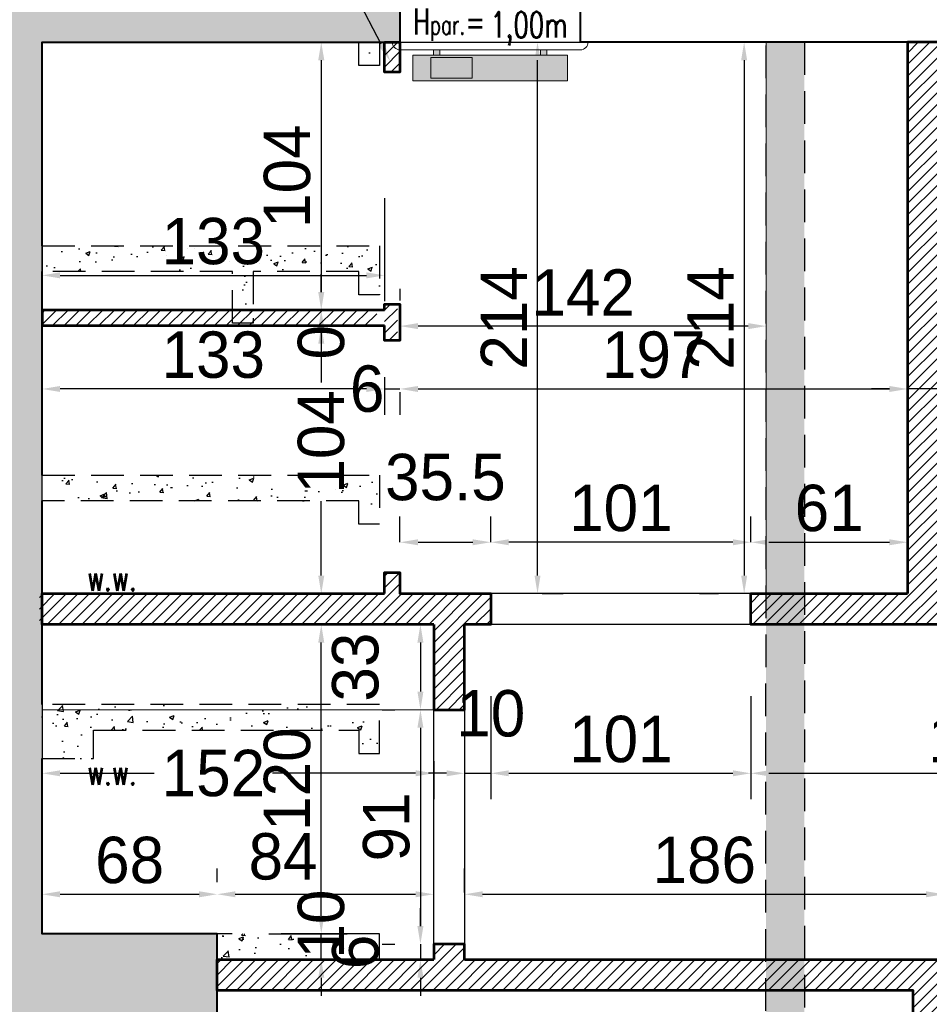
# Model space of a CAD drawing. Header units: millimetres. Extents: x 49320 to 60117, y -4209 to 20568.
# Tile 9 of 252: x 51583 to 51936, y -2028 to -1646. Entities that reach past the tile are written whole.
import ezdxf
from ezdxf import colors
from ezdxf.entities.mleader import LeaderData, LeaderLine
from ezdxf.enums import TextEntityAlignment as Align
from ezdxf.math import Vec2, Vec3

# ---------------------------------------------------------------- set-up
doc = ezdxf.new("R2010")
doc.units = ezdxf.units.MM
doc.linetypes.add('CONTINOUS', pattern=[0])
doc.linetypes.add('DASHED', pattern=[19.05, 12.7, -6.35])
for name, color, linetype, lineweight, true_color in [('_AA opisy proj', 7, 'Continuous', 25, 0x0000fa), ('_AA rozbiórki', 7, 'DASHED', 25, 0xc73200), ('_AA szraf PROJ', 7, 'Continuous', 13, 0x003df5), ('_AA WYMIARY proj', 7, 'CONTINOUS', 18, 0x0037db), ('_AA ściany proj.', 7, 'CONTINOUS', 53, 0x0037db), ('_HD-KRESKOWANIE_PEŁNE', 7, 'Continuous', 0, 0xbfbfbf), ('_HD-PRZEKRÓJ_BUDOWLANA', 7, 'Continuous', 40, 0x616161), ('A armatura', 7, 'Continuous', 0, 0x0505ff)]:
    doc.layers.add(name, color=color, linetype=linetype, lineweight=lineweight, true_color=true_color)
doc.layers.add('_AA powierzchnia', color=3, linetype='Continuous', lineweight=25, plot=False)
for name, color, linetype, lineweight in [('_HD-OKNA', 251, 'Continuous', 0), ('_HD-OPISY', 251, 'Continuous', 0), ('_HD-SAN_CO', 251, 'Continuous', 30), ('_HD-SZKŁO_WIDOK', 251, 'Continuous', 18), ('_HD-TWORZYWA_SZTUCZNE_WIDOK', 251, 'Continuous', 18), ('_HD-WENTYLACJA', 251, 'Continuous', 0)]:
    doc.layers.add(name, color=color, linetype=linetype, lineweight=lineweight)
doc.layers.add('_mt_wymiary konstr', color=3, linetype='Continuous')
doc.styles.add('_HD_Romans', font='romans.shx', dxfattribs={"width": 0.7, "height": 18})
doc.dimstyles.new('k100', dxfattribs={"dimtxt": 18, "dimasz": 7, "dimexe": 10, "dimexo": 20, "dimgap": 4, "dimtad": 1, "dimdec": 1, "dimrnd": 0.5, "dimzin": 9, "dimdsep": 46, "dimtxsty": 'Standard', "dimcen": 12.534, "dimclrd": 256, "dimclre": 256, "dimclrt": 7, "dimadec": 0, "dimazin": 0, "dimtfac": 1, "dimtdec": 1, "dimtmove": 2, "dimatfit": 3, "dimfxl": 30, "dimfxlon": 1, "dimtolj": 1, "dimtzin": 0, "dimarcsym": 0})

# ---------------------------------------------------------------- blocks, each defined once
blk = doc.blocks.new('*U11')
at = {"layer": '_HD-OPISY'}
for p, q in [((35, -13), (35, 13.24)), ((35, -57), (35, -13))]:
    blk.add_line(p, q, dxfattribs=at)
at = {"layer": '_HD-SZKŁO_WIDOK'}
for p, q in [((64, 10), (6, 10)), ((64, 8.5), (6, 8.5)), ((64, 3.5), (6, 3.5)), ((64, 2), (6, 2))]:
    blk.add_line(p, q, dxfattribs=at)
at = {"layer": '_HD-TWORZYWA_SZTUCZNE_WIDOK'}
for p, q in [((0, 30), (35, 30)), ((35, 30), (70, 30)), ((0, 12), (6, 12)), ((6, 12), (6, 0)), ((70, 12), (64, 12)), ((64, 12), (64, 0)), ((7.5, 8.5), (7.5, 3.5)), ((62.5, 8.5), (62.5, 3.5)), ((0, 0), (6, 0)), ((70, 0), (64, 0)), ((0, -31), (35, -31)), ((70, -31), (35, -31))]:
    blk.add_line(p, q, dxfattribs=at)
for centre, radius, start, end in [((0, 27), 3, 90, 180), ((70, 27), 3, 0, 90), ((6, 10), 2, 0, 90), ((64, 10), 2, 90, 180), ((6, 2), 2, 270, 0), ((64, 2), 2, 180, 270), ((0, -28), 3, 180, 270), ((70, -28), 3, 270, 0)]:
    blk.add_arc(centre, radius, start, end, dxfattribs=at)
at = {"layer": '_HD-OPISY', "insert": (65, 20.24), "char_height": 10, "width": 33.4799, "attachment_point": 4, "rotation": 180, "style": '_HD_Romans'}
blk.add_mtext('\\pxql;H{\\H0.75x;par.}=', dxfattribs=at)
at = {"layer": '_HD-OPISY', "style": '_HD_Romans', "width": 0.7}
blk.add_attdef('PARAPET', text='', height=10, rotation=180, dxfattribs=at).set_placement((35, 20.24), align=Align.MIDDLE_LEFT)
blk.add_attdef('SZEROKOŚĆ', text='', height=10, rotation=270, dxfattribs=at).set_placement((35, -44.5), align=Align.BOTTOM_CENTER)
blk.add_attdef('WYSOKOŚĆ', text='', height=10, rotation=270, dxfattribs=at).set_placement((32.5, -44.5), align=Align.TOP_CENTER)
blk = doc.blocks.new('*U5')
at = {"layer": '_HD-WENTYLACJA'}
blk.add_lwpolyline([(0, 0, 0, 12, 0), (20, 0, 0, 0, 0), (84.48, 0, 0, 0, 0)], format="xyseb", dxfattribs=at)
at = {"layer": '_HD-WENTYLACJA', "style": '_HD_Romans', "width": 0.7}
blk.add_attdef('WENTYLACJA', (35, 5), '', height=20, dxfattribs=at)
blk = doc.blocks.new('*D1233')
at = {"layer": '_mt_wymiary konstr', "lineweight": -2, "ltscale": 3}
for p, q in [((51702.84, -1765), (51709.99, -1765)), ((51699.99, -1772), (51699.99, -1787.11)), ((51699.99, -1862), (51699.99, -1833.11)), ((51701.67, -1869), (51709.99, -1869))]:
    blk.add_line(p, q, dxfattribs=at)
at = {"layer": '_mt_wymiary konstr'}
for points in [[(51701.16, -1772), (51698.82, -1772), (51699.99, -1765)], [(51698.82, -1862), (51701.16, -1862), (51699.99, -1869)]]:
    blk.add_solid(points, dxfattribs=at)
at = {"layer": 'Defpoints', "color": 0}
for p in [(51682.84, -1765), (51699.99, -1765), (51681.67, -1869)]:
    blk.add_point(p, dxfattribs=at)
at = {"layer": '_mt_wymiary konstr', "color": 7, "insert": (51699.99, -1810.11), "char_height": 18, "attachment_point": 5, "rotation": 90}
blk.add_mtext('\\A1;104', dxfattribs=at)
blk = doc.blocks.new('*D1234')
at = {"layer": '_mt_wymiary konstr', "lineweight": -2, "ltscale": 3}
for p, q in [((51698.66, -1655), (51709.99, -1655)), ((51699.99, -1662), (51699.99, -1752)), ((51707.62, -1759), (51709.99, -1759))]:
    blk.add_line(p, q, dxfattribs=at)
at = {"layer": '_mt_wymiary konstr'}
for points in [[(51701.16, -1662), (51698.82, -1662), (51699.99, -1655)], [(51698.82, -1752), (51701.16, -1752), (51699.99, -1759)]]:
    blk.add_solid(points, dxfattribs=at)
at = {"layer": 'Defpoints', "color": 0}
for p in [(51678.66, -1655), (51687.62, -1759), (51699.99, -1759)]:
    blk.add_point(p, dxfattribs=at)
at = {"layer": '_mt_wymiary konstr', "color": 7, "insert": (51686.8, -1707), "char_height": 18, "attachment_point": 5, "rotation": 90}
blk.add_mtext('\\A1;104', dxfattribs=at)
blk = doc.blocks.new('*D1235')
at = {"layer": '_mt_wymiary konstr', "lineweight": -2, "ltscale": 3}
for p, q in [((51591.58, -1785), (51591.58, -1799.58)), ((51724.55, -1785), (51724.55, -1799.58)), ((51717.55, -1789.58), (51598.58, -1789.58))]:
    blk.add_line(p, q, dxfattribs=at)
at = {"layer": '_mt_wymiary konstr'}
for points in [[(51598.58, -1788.42), (51598.58, -1790.75), (51591.58, -1789.58)], [(51717.55, -1790.75), (51717.55, -1788.42), (51724.55, -1789.58)]]:
    blk.add_solid(points, dxfattribs=at)
at = {"layer": 'Defpoints', "color": 0}
for p in [(51591.58, -1765), (51724.55, -1765), (51591.58, -1789.58)]:
    blk.add_point(p, dxfattribs=at)
at = {"layer": '_mt_wymiary konstr', "color": 7, "insert": (51658.06, -1776.39), "char_height": 18, "attachment_point": 5}
blk.add_mtext('\\A1;133', dxfattribs=at)
blk = doc.blocks.new('*D1236')
at = {"layer": '_mt_wymiary konstr', "lineweight": -2, "ltscale": 3}
for p, q in [((51591.58, -1715.5), (51591.58, -1755.5)), ((51724.55, -1715.5), (51724.55, -1755.5)), ((51598.58, -1745.5), (51717.55, -1745.5))]:
    blk.add_line(p, q, dxfattribs=at)
at = {"layer": '_mt_wymiary konstr'}
for points in [[(51598.58, -1744.33), (51598.58, -1746.66), (51591.58, -1745.5)], [(51717.55, -1746.66), (51717.55, -1744.33), (51724.55, -1745.5)]]:
    blk.add_solid(points, dxfattribs=at)
at = {"layer": 'Defpoints', "color": 0}
for p in [(51591.58, -1655), (51724.55, -1655), (51724.55, -1745.5)]:
    blk.add_point(p, dxfattribs=at)
at = {"layer": '_mt_wymiary konstr', "color": 7, "insert": (51658.06, -1732.3), "char_height": 18, "attachment_point": 5}
blk.add_mtext('\\A1;133', dxfattribs=at)
blk = doc.blocks.new('*D1237')
at = {"layer": '_mt_wymiary konstr', "lineweight": -2, "ltscale": 3}
for p, q in [((51927.58, -1774.51), (51927.58, -1799.58)), ((51730.55, -1790.78), (51730.55, -1799.58)), ((51737.55, -1789.58), (51920.58, -1789.58))]:
    blk.add_line(p, q, dxfattribs=at)
at = {"layer": '_mt_wymiary konstr'}
for points in [[(51737.55, -1788.42), (51737.55, -1790.75), (51730.55, -1789.58)], [(51920.58, -1790.75), (51920.58, -1788.42), (51927.58, -1789.58)]]:
    blk.add_solid(points, dxfattribs=at)
at = {"layer": 'Defpoints', "color": 0}
for p in [(51927.58, -1754.51), (51730.55, -1770.78), (51927.58, -1789.58)]:
    blk.add_point(p, dxfattribs=at)
at = {"layer": '_mt_wymiary konstr', "color": 7, "insert": (51829.06, -1776.39), "char_height": 18, "attachment_point": 5}
blk.add_mtext('\\A1;197', dxfattribs=at)
blk = doc.blocks.new('*D1238')
at = {"layer": '_mt_wymiary konstr', "lineweight": -2, "ltscale": 3}
for p, q in [((51730.55, -1750.78), (51730.55, -1755.19)), ((51872.79, -1756.43), (51872.79, -1755.19)), ((51865.79, -1765.19), (51737.55, -1765.19))]:
    blk.add_line(p, q, dxfattribs=at)
at = {"layer": '_mt_wymiary konstr'}
for points in [[(51737.55, -1764.03), (51737.55, -1766.36), (51730.55, -1765.19)], [(51865.79, -1766.36), (51865.79, -1764.03), (51872.79, -1765.19)]]:
    blk.add_solid(points, dxfattribs=at)
at = {"layer": 'Defpoints', "color": 0}
for p in [(51730.55, -1765.19), (51730.55, -1770.78), (51872.79, -1776.43)]:
    blk.add_point(p, dxfattribs=at)
at = {"layer": '_mt_wymiary konstr', "color": 7, "insert": (51801.67, -1752.16), "char_height": 18, "attachment_point": 5}
blk.add_mtext('\\A1;142', dxfattribs=at)
blk = doc.blocks.new('*D1239')
at = {"layer": '_mt_wymiary konstr', "lineweight": -2, "ltscale": 3}
for p, q in [((51753.96, -1655), (51793.96, -1655)), ((51783.96, -1862), (51783.96, -1662)), ((51785.81, -1869), (51793.96, -1869))]:
    blk.add_line(p, q, dxfattribs=at)
at = {"layer": '_mt_wymiary konstr'}
for points in [[(51785.12, -1662), (51782.79, -1662), (51783.96, -1655)], [(51782.79, -1862), (51785.12, -1862), (51783.96, -1869)]]:
    blk.add_solid(points, dxfattribs=at)
at = {"layer": 'Defpoints', "color": 0}
for p in [(51730.58, -1655), (51783.96, -1655), (51765.81, -1869)]:
    blk.add_point(p, dxfattribs=at)
at = {"layer": '_mt_wymiary konstr', "color": 7, "insert": (51770.92, -1762), "char_height": 18, "attachment_point": 5, "rotation": 90}
blk.add_mtext('\\A1;214', dxfattribs=at)
blk = doc.blocks.new('*D1240')
at = {"layer": '_mt_wymiary konstr', "lineweight": -2, "ltscale": 3}
for p, q in [((51699.99, -1752), (51699.99, -1745)), ((51699.99, -1759), (51699.99, -1759)), ((51711.48, -1759), (51709.99, -1759)), ((51711.48, -1759), (51709.99, -1759)), ((51699.99, -1766), (51699.99, -1773))]:
    blk.add_line(p, q, dxfattribs=at)
at = {"layer": '_mt_wymiary konstr'}
for points in [[(51698.82, -1752), (51701.16, -1752), (51699.99, -1759)], [(51701.16, -1766), (51698.82, -1766), (51699.99, -1759)]]:
    blk.add_solid(points, dxfattribs=at)
at = {"layer": 'Defpoints', "color": 0}
for p in [(51691.48, -1759), (51691.48, -1759), (51699.99, -1759)]:
    blk.add_point(p, dxfattribs=at)
at = {"layer": '_mt_wymiary konstr', "color": 7, "insert": (51699.99, -1771.44), "char_height": 18, "attachment_point": 5, "rotation": 90}
blk.add_mtext('\\A1;0', dxfattribs=at)
blk = doc.blocks.new('*D1241')
at = {"layer": '_mt_wymiary konstr', "lineweight": -2, "ltscale": 3}
for p, q in [((51717.55, -1789.58), (51710.55, -1789.58)), ((51724.55, -1789.58), (51730.55, -1789.58)), ((51724.55, -1790.78), (51724.55, -1799.58)), ((51730.55, -1790.78), (51730.55, -1799.58)), ((51737.55, -1789.58), (51744.55, -1789.58))]:
    blk.add_line(p, q, dxfattribs=at)
at = {"layer": '_mt_wymiary konstr'}
for points in [[(51717.55, -1790.75), (51717.55, -1788.42), (51724.55, -1789.58)], [(51737.55, -1788.42), (51737.55, -1790.75), (51730.55, -1789.58)]]:
    blk.add_solid(points, dxfattribs=at)
at = {"layer": 'Defpoints', "color": 0}
for p in [(51724.55, -1770.78), (51730.55, -1770.78), (51730.55, -1789.58)]:
    blk.add_point(p, dxfattribs=at)
at = {"layer": '_mt_wymiary konstr', "color": 7, "insert": (51717.8, -1789.58), "char_height": 18, "attachment_point": 5}
blk.add_mtext('\\A1;6', dxfattribs=at)
blk = doc.blocks.new('*D1242')
at = {"layer": '_mt_wymiary konstr', "lineweight": -2, "ltscale": 3}
for p, q in [((51927.58, -1759.58), (51927.58, -1799.58)), ((51939.58, -1759.58), (51939.58, -1799.58)), ((51920.58, -1789.58), (51913.58, -1789.58)), ((51939.58, -1789.58), (51927.58, -1789.58)), ((51946.58, -1789.58), (51953.58, -1789.58))]:
    blk.add_line(p, q, dxfattribs=at)
at = {"layer": '_mt_wymiary konstr'}
for points in [[(51920.58, -1790.75), (51920.58, -1788.42), (51927.58, -1789.58)], [(51946.58, -1788.42), (51946.58, -1790.75), (51939.58, -1789.58)]]:
    blk.add_solid(points, dxfattribs=at)
at = {"layer": 'Defpoints', "color": 0}
for p in [(51927.58, -1665.45), (51939.58, -1665.45), (51927.58, -1789.58)]:
    blk.add_point(p, dxfattribs=at)
at = {"layer": '_mt_wymiary konstr', "color": 7, "insert": (51963.91, -1778.08), "char_height": 18, "attachment_point": 5}
blk.add_mtext('\\A1;12', dxfattribs=at)
blk = doc.blocks.new('*D1252')
at = {"layer": '_mt_wymiary konstr', "lineweight": -2, "ltscale": 3}
for p, q in [((51880.24, -1655), (51874.18, -1655)), ((51864.18, -1662), (51864.18, -1862)), ((51846.81, -1869), (51854.18, -1869))]:
    blk.add_line(p, q, dxfattribs=at)
at = {"layer": '_mt_wymiary konstr'}
for points in [[(51865.35, -1662), (51863.01, -1662), (51864.18, -1655)], [(51863.01, -1862), (51865.35, -1862), (51864.18, -1869)]]:
    blk.add_solid(points, dxfattribs=at)
at = {"layer": 'Defpoints', "color": 0}
for p in [(51860.24, -1655), (51864.18, -1869), (51866.81, -1869)]:
    blk.add_point(p, dxfattribs=at)
at = {"layer": '_mt_wymiary konstr', "color": 7, "insert": (51851.14, -1762), "char_height": 18, "attachment_point": 5, "rotation": 90}
blk.add_mtext('\\A1;214', dxfattribs=at)
blk = doc.blocks.new('*D1253')
at = {"layer": '_mt_wymiary konstr', "lineweight": -2, "ltscale": 3}
for p, q in [((51866.81, -1849), (51866.81, -1839.07)), ((51927.58, -1849), (51927.58, -1839.07)), ((51873.81, -1849.07), (51920.58, -1849.07))]:
    blk.add_line(p, q, dxfattribs=at)
at = {"layer": '_mt_wymiary konstr'}
for points in [[(51873.81, -1847.91), (51873.81, -1850.24), (51866.81, -1849.07)], [(51920.58, -1850.24), (51920.58, -1847.91), (51927.58, -1849.07)]]:
    blk.add_solid(points, dxfattribs=at)
at = {"layer": 'Defpoints', "color": 0}
for p in [(51927.58, -1849.07), (51866.81, -1869), (51927.58, -1869)]:
    blk.add_point(p, dxfattribs=at)
at = {"layer": '_mt_wymiary konstr', "color": 7, "insert": (51897.19, -1835.88), "char_height": 18, "attachment_point": 5}
blk.add_mtext('\\A1;61', dxfattribs=at)
blk = doc.blocks.new('*D1254')
at = {"layer": '_mt_wymiary konstr', "lineweight": -2, "ltscale": 3}
for p, q in [((51765.81, -1849), (51765.81, -1839.07)), ((51866.81, -1849), (51866.81, -1839.07)), ((51859.81, -1849.07), (51772.81, -1849.07))]:
    blk.add_line(p, q, dxfattribs=at)
at = {"layer": '_mt_wymiary konstr'}
for points in [[(51772.81, -1847.91), (51772.81, -1850.24), (51765.81, -1849.07)], [(51859.81, -1850.24), (51859.81, -1847.91), (51866.81, -1849.07)]]:
    blk.add_solid(points, dxfattribs=at)
at = {"layer": 'Defpoints', "color": 0}
for p in [(51765.81, -1849.07), (51765.81, -1869), (51866.81, -1869)]:
    blk.add_point(p, dxfattribs=at)
at = {"layer": '_mt_wymiary konstr', "color": 7, "insert": (51816.31, -1835.88), "char_height": 18, "attachment_point": 5}
blk.add_mtext('\\A1;101', dxfattribs=at)
blk = doc.blocks.new('*D1255')
at = {"layer": '_mt_wymiary konstr', "lineweight": -2, "ltscale": 3}
for p, q in [((51730.55, -1849), (51730.55, -1839.07)), ((51765.81, -1849), (51765.81, -1839.07)), ((51737.55, -1849.07), (51758.81, -1849.07))]:
    blk.add_line(p, q, dxfattribs=at)
at = {"layer": '_mt_wymiary konstr'}
for points in [[(51737.55, -1847.91), (51737.55, -1850.24), (51730.55, -1849.07)], [(51758.81, -1850.24), (51758.81, -1847.91), (51765.81, -1849.07)]]:
    blk.add_solid(points, dxfattribs=at)
at = {"layer": 'Defpoints', "color": 0}
for p in [(51765.81, -1849.07), (51730.55, -1869), (51765.81, -1869)]:
    blk.add_point(p, dxfattribs=at)
at = {"layer": '_mt_wymiary konstr', "color": 7, "insert": (51748.18, -1823.88), "char_height": 18, "attachment_point": 5}
blk.add_mtext('\\A1;35.5', dxfattribs=at)
blk = doc.blocks.new('*D1269')
at = {"layer": '_mt_wymiary konstr', "lineweight": -2, "ltscale": 3}
for p, q in [((51659.58, -1981), (51659.58, -1975.67)), ((51743.63, -1985.04), (51743.63, -1975.67)), ((51666.58, -1985.67), (51736.63, -1985.67))]:
    blk.add_line(p, q, dxfattribs=at)
at = {"layer": '_mt_wymiary konstr'}
for points in [[(51666.58, -1984.51), (51666.58, -1986.84), (51659.58, -1985.67)], [(51736.63, -1986.84), (51736.63, -1984.51), (51743.63, -1985.67)]]:
    blk.add_solid(points, dxfattribs=at)
at = {"layer": 'Defpoints', "color": 0}
for p in [(51743.63, -1985.67), (51659.58, -2001), (51743.63, -2005.04)]:
    blk.add_point(p, dxfattribs=at)
at = {"layer": '_mt_wymiary konstr', "color": 7, "insert": (51685.15, -1971.08), "char_height": 18, "attachment_point": 5}
blk.add_mtext('\\A1;84', dxfattribs=at)
blk = doc.blocks.new('*D1270')
at = {"layer": '_mt_wymiary konstr', "lineweight": -2, "ltscale": 3}
for p, q in [((51755.63, -1985.04), (51755.63, -1975.67)), ((51941.79, -1991.04), (51941.79, -1975.67)), ((51762.63, -1985.67), (51934.79, -1985.67))]:
    blk.add_line(p, q, dxfattribs=at)
at = {"layer": '_mt_wymiary konstr'}
for points in [[(51762.63, -1984.51), (51762.63, -1986.84), (51755.63, -1985.67)], [(51934.79, -1986.84), (51934.79, -1984.51), (51941.79, -1985.67)]]:
    blk.add_solid(points, dxfattribs=at)
at = {"layer": 'Defpoints', "color": 0}
for p in [(51941.79, -1985.67), (51755.63, -2005.04), (51941.79, -2011.04)]:
    blk.add_point(p, dxfattribs=at)
at = {"layer": '_mt_wymiary konstr', "color": 7, "insert": (51848.71, -1972.48), "char_height": 18, "attachment_point": 5}
blk.add_mtext('\\A1;186', dxfattribs=at)
blk = doc.blocks.new('*D1272')
at = {"layer": '_mt_wymiary konstr', "lineweight": -2, "ltscale": 3}
for p, q in [((51591.58, -1918.99), (51591.58, -1928.73)), ((51743.63, -1934.04), (51743.63, -1948.73)), ((51598.58, -1938.73), (51635.16, -1938.73)), ((51736.63, -1938.73), (51681.05, -1938.73))]:
    blk.add_line(p, q, dxfattribs=at)
at = {"layer": '_mt_wymiary konstr'}
for points in [[(51598.58, -1937.56), (51598.58, -1939.89), (51591.58, -1938.73)], [(51736.63, -1939.89), (51736.63, -1937.56), (51743.63, -1938.73)]]:
    blk.add_solid(points, dxfattribs=at)
at = {"layer": 'Defpoints', "color": 0}
for p in [(51743.63, -1914.04), (51591.58, -1938.99), (51743.63, -1938.73)]:
    blk.add_point(p, dxfattribs=at)
at = {"layer": '_mt_wymiary konstr', "color": 7, "insert": (51658.11, -1938.73), "char_height": 18, "attachment_point": 5}
blk.add_mtext('\\A1;152', dxfattribs=at)
blk = doc.blocks.new('*D1273')
at = {"layer": '_mt_wymiary konstr', "lineweight": -2, "ltscale": 3}
for p, q in [((51591.58, -1981), (51591.58, -1975.67)), ((51659.58, -1981), (51659.58, -1975.67)), ((51598.58, -1985.67), (51652.58, -1985.67))]:
    blk.add_line(p, q, dxfattribs=at)
at = {"layer": '_mt_wymiary konstr'}
for points in [[(51598.58, -1984.51), (51598.58, -1986.84), (51591.58, -1985.67)], [(51652.58, -1986.84), (51652.58, -1984.51), (51659.58, -1985.67)]]:
    blk.add_solid(points, dxfattribs=at)
at = {"layer": 'Defpoints', "color": 0}
for p in [(51659.58, -1985.67), (51591.58, -2001), (51659.58, -2001)]:
    blk.add_point(p, dxfattribs=at)
at = {"layer": '_mt_wymiary konstr', "color": 7, "insert": (51625.58, -1972.48), "char_height": 18, "attachment_point": 5}
blk.add_mtext('\\A1;68', dxfattribs=at)
blk = doc.blocks.new('*D1274')
at = {"layer": '_mt_wymiary konstr', "lineweight": -2, "ltscale": 3}
for p, q in [((51699.99, -1994), (51699.99, -1987)), ((51679.58, -2001), (51709.99, -2001)), ((51699.99, -2011.04), (51699.99, -2001)), ((51679.58, -2011.04), (51709.99, -2011.04)), ((51699.99, -2018.04), (51699.99, -2025.04))]:
    blk.add_line(p, q, dxfattribs=at)
at = {"layer": '_mt_wymiary konstr'}
for points in [[(51698.82, -1994), (51701.16, -1994), (51699.99, -2001)], [(51701.16, -2018.04), (51698.82, -2018.04), (51699.99, -2011.04)]]:
    blk.add_solid(points, dxfattribs=at)
at = {"layer": 'Defpoints', "color": 0}
for p in [(51659.58, -2001), (51699.99, -2001), (51659.58, -2011.04)]:
    blk.add_point(p, dxfattribs=at)
at = {"layer": '_mt_wymiary konstr', "color": 7, "insert": (51699.99, -1997.25), "char_height": 18, "attachment_point": 5, "rotation": 90}
blk.add_mtext('\\A1;10', dxfattribs=at)
blk = doc.blocks.new('*D1275')
at = {"layer": '_mt_wymiary konstr', "lineweight": -2, "ltscale": 3}
for p, q in [((51669.99, -1881), (51709.99, -1881)), ((51699.99, -1994), (51699.99, -1888)), ((51679.58, -2001), (51709.99, -2001))]:
    blk.add_line(p, q, dxfattribs=at)
at = {"layer": '_mt_wymiary konstr'}
for points in [[(51701.16, -1888), (51698.82, -1888), (51699.99, -1881)], [(51698.82, -1994), (51701.16, -1994), (51699.99, -2001)]]:
    blk.add_solid(points, dxfattribs=at)
at = {"layer": 'Defpoints', "color": 0}
for p in [(51591.58, -1881), (51699.99, -1881), (51659.58, -2001)]:
    blk.add_point(p, dxfattribs=at)
at = {"layer": '_mt_wymiary konstr', "color": 7, "insert": (51686.8, -1941), "char_height": 18, "attachment_point": 5, "rotation": 90}
blk.add_mtext('\\A1;120', dxfattribs=at)
blk = doc.blocks.new('*D1276')
at = {"layer": '_mt_wymiary konstr', "lineweight": -2, "ltscale": 3}
for p, q in [((51723.63, -1881), (51728.49, -1881)), ((51738.49, -1888), (51738.49, -1907.04)), ((51723.63, -1914.04), (51728.49, -1914.04))]:
    blk.add_line(p, q, dxfattribs=at)
at = {"layer": '_mt_wymiary konstr'}
for points in [[(51739.65, -1888), (51737.32, -1888), (51738.49, -1881)], [(51737.32, -1907.04), (51739.65, -1907.04), (51738.49, -1914.04)]]:
    blk.add_solid(points, dxfattribs=at)
at = {"layer": 'Defpoints', "color": 0}
for p in [(51743.63, -1881), (51738.49, -1914.04), (51743.63, -1914.04)]:
    blk.add_point(p, dxfattribs=at)
at = {"layer": '_mt_wymiary konstr', "color": 7, "insert": (51713.29, -1897.52), "char_height": 18, "attachment_point": 5, "rotation": 90}
blk.add_mtext('\\A1;33', dxfattribs=at)
blk = doc.blocks.new('*D1277')
at = {"layer": '_mt_wymiary konstr', "lineweight": -2, "ltscale": 3}
for p, q in [((51723.63, -1914.04), (51728.49, -1914.04)), ((51738.49, -1921.04), (51738.49, -1998.04)), ((51723.63, -2005.04), (51728.49, -2005.04))]:
    blk.add_line(p, q, dxfattribs=at)
at = {"layer": '_mt_wymiary konstr'}
for points in [[(51739.65, -1921.04), (51737.32, -1921.04), (51738.49, -1914.04)], [(51737.32, -1998.04), (51739.65, -1998.04), (51738.49, -2005.04)]]:
    blk.add_solid(points, dxfattribs=at)
at = {"layer": 'Defpoints', "color": 0}
for p in [(51743.63, -1914.04), (51738.49, -2005.04), (51743.63, -2005.04)]:
    blk.add_point(p, dxfattribs=at)
at = {"layer": '_mt_wymiary konstr', "color": 7, "insert": (51725.3, -1959.54), "char_height": 18, "attachment_point": 5, "rotation": 90}
blk.add_mtext('\\A1;91', dxfattribs=at)
blk = doc.blocks.new('*D1278')
at = {"layer": '_mt_wymiary konstr', "lineweight": -2, "ltscale": 3}
for p, q in [((51738.49, -1998.04), (51738.49, -1991.04)), ((51723.63, -2005.04), (51728.49, -2005.04)), ((51738.49, -2005.04), (51738.49, -2011.04)), ((51723.63, -2011.04), (51728.49, -2011.04)), ((51738.49, -2018.04), (51738.49, -2025.04))]:
    blk.add_line(p, q, dxfattribs=at)
at = {"layer": '_mt_wymiary konstr'}
for points in [[(51737.32, -1998.04), (51739.65, -1998.04), (51738.49, -2005.04)], [(51739.65, -2018.04), (51737.32, -2018.04), (51738.49, -2011.04)]]:
    blk.add_solid(points, dxfattribs=at)
at = {"layer": 'Defpoints', "color": 0}
for p in [(51743.63, -2005.04), (51738.49, -2011.04), (51743.63, -2011.04)]:
    blk.add_point(p, dxfattribs=at)
at = {"layer": '_mt_wymiary konstr', "color": 7, "insert": (51713.3, -2008.04), "char_height": 18, "attachment_point": 5, "rotation": 90}
blk.add_mtext('\\A1;6', dxfattribs=at)
blk = doc.blocks.new('*D1279')
at = {"layer": '_mt_wymiary konstr', "lineweight": -2, "ltscale": 3}
for p, q in [((51755.63, -1908.73), (51755.63, -1948.73)), ((51765.81, -1908.73), (51765.81, -1948.73)), ((51748.63, -1938.73), (51741.63, -1938.73)), ((51755.63, -1938.73), (51765.81, -1938.73)), ((51772.81, -1938.73), (51779.81, -1938.73))]:
    blk.add_line(p, q, dxfattribs=at)
at = {"layer": '_mt_wymiary konstr'}
for points in [[(51748.63, -1939.89), (51748.63, -1937.56), (51755.63, -1938.73)], [(51772.81, -1937.56), (51772.81, -1939.89), (51765.81, -1938.73)]]:
    blk.add_solid(points, dxfattribs=at)
at = {"layer": 'Defpoints', "color": 0}
for p in [(51755.63, -1881), (51765.81, -1881), (51765.81, -1938.73)]:
    blk.add_point(p, dxfattribs=at)
at = {"layer": '_mt_wymiary konstr', "color": 7, "insert": (51765.81, -1915.57), "char_height": 18, "attachment_point": 5}
blk.add_mtext('\\A1;10', dxfattribs=at)
blk = doc.blocks.new('*D1280')
at = {"layer": '_mt_wymiary konstr', "lineweight": -2, "ltscale": 3}
for p, q in [((51765.81, -1908.73), (51765.81, -1948.73)), ((51866.81, -1908.73), (51866.81, -1948.73)), ((51772.81, -1938.73), (51859.81, -1938.73))]:
    blk.add_line(p, q, dxfattribs=at)
at = {"layer": '_mt_wymiary konstr'}
for points in [[(51772.81, -1937.56), (51772.81, -1939.89), (51765.81, -1938.73)], [(51859.81, -1939.89), (51859.81, -1937.56), (51866.81, -1938.73)]]:
    blk.add_solid(points, dxfattribs=at)
at = {"layer": 'Defpoints', "color": 0}
for p in [(51765.81, -1881), (51866.81, -1881), (51866.81, -1938.73)]:
    blk.add_point(p, dxfattribs=at)
at = {"layer": '_mt_wymiary konstr', "color": 7, "insert": (51816.31, -1925.54), "char_height": 18, "attachment_point": 5}
blk.add_mtext('\\A1;101', dxfattribs=at)
blk = doc.blocks.new('*D1281')
at = {"layer": '_mt_wymiary konstr', "lineweight": -2, "ltscale": 3}
for p, q in [((51866.81, -1908.73), (51866.81, -1948.73)), ((52044.58, -1908.73), (52044.58, -1948.73)), ((51873.81, -1938.73), (52037.58, -1938.73))]:
    blk.add_line(p, q, dxfattribs=at)
at = {"layer": '_mt_wymiary konstr'}
for points in [[(51873.81, -1937.56), (51873.81, -1939.89), (51866.81, -1938.73)], [(52037.58, -1939.89), (52037.58, -1937.56), (52044.58, -1938.73)]]:
    blk.add_solid(points, dxfattribs=at)
at = {"layer": 'Defpoints', "color": 0}
for p in [(51866.81, -1881), (52044.58, -1881), (52044.58, -1938.73)]:
    blk.add_point(p, dxfattribs=at)
at = {"layer": '_mt_wymiary konstr', "color": 7, "insert": (51955.69, -1925.54), "char_height": 18, "attachment_point": 5}
blk.add_mtext('\\A1;178', dxfattribs=at)

msp = doc.modelspace()

# ---------------------------------------------------------------- hatches: boundary and pattern name
at = {"layer": '_AA rozbiórki', "ltscale": 3}
h = msp.add_hatch(dxfattribs=at)
h.set_pattern_fill('AR-CONC', color=256, scale=0.1)
h.paths.add_polyline_path([(51714.58, -1655), (51722.58, -1655), (51722.58, -1664), (51714.58, -1664)])
h = msp.add_hatch(dxfattribs=at)
h.set_pattern_fill('AR-CONC', color=256, scale=0.14)
h.paths.add_polyline_path([(51872.79, -1655), (51887.58, -1655), (51887.58, -2084), (51857.58, -2084), (51857.58, -2165), (51935.58, -2165), (51935.58, -2177), (51857.58, -2177), (51857.58, -2307), (51842.58, -2307), (51842.58, -2295), (51842.58, -2069), (51872.58, -2069)])
h = msp.add_hatch(dxfattribs=at)
h.set_pattern_fill('AR-CONC', color=256, scale=0.1)
h.paths.add_polyline_path([(51591.58, -1734), (51722.58, -1734), (51722.58, -1752.75), (51722.58, -1753), (51714.58, -1753), (51714.58, -1744), (51673.58, -1744), (51673.58, -1762.06), (51673.58, -1764), (51665.58, -1764), (51665.58, -1744), (51591.58, -1744)])
h = msp.add_hatch(dxfattribs=at)
h.set_pattern_fill('AR-CONC', color=256, scale=0.1)
h.paths.add_polyline_path([(51591.58, -1823), (51722.58, -1823), (51722.58, -1842), (51714.58, -1842), (51714.58, -1833), (51591.58, -1833)])
h = msp.add_hatch(dxfattribs=at)
h.set_pattern_fill('AR-CONC', color=256, scale=0.1)
h.paths.add_polyline_path([(51591.58, -1912), (51591.58, -1933), (51611.58, -1933), (51611.58, -1922), (51714.58, -1922), (51714.58, -1931), (51722.58, -1931), (51722.58, -1912)])
h = msp.add_hatch(dxfattribs=at)
h.set_pattern_fill('AR-CONC', color=256, scale=0.1)
h.paths.add_polyline_path([(51659.58, -2011), (51722.58, -2011), (51722.58, -2001), (51659.58, -2001)])
at = {"layer": '_AA szraf PROJ', "ltscale": 3, "transparency": 33554687}
h = msp.add_hatch(dxfattribs=at)
h.set_pattern_fill('ANSI31', color=256)
h.set_pattern_definition([(45, (-1, -2.602), (-2.24506403, 2.24506403), [])])
h.paths.add_polyline_path([(51659.58, -2011.04), (51941.79, -2011.04), (51941.79, -2307), (51849.01, -2307), (51849.01, -2295), (51929.79, -2295), (51929.79, -2023.04), (51659.58, -2023.04)])
h.paths.add_polyline_path([(51590.58, -1869), (51765.81, -1869), (51765.81, -1881), (51590.58, -1881)])
h.paths.add_polyline_path([(51743.63, -1914.04), (51755.63, -1914.04), (51755.63, -1881), (51743.63, -1881)])
h.paths.add_polyline_path([(51866.81, -1869), (52044.58, -1869), (52044.58, -1881), (51866.81, -1881)])
h.paths.add_polyline_path([(51743.63, -2011.04), (51755.63, -2011.04), (51755.63, -2005.04), (51743.63, -2005.04)])
h.paths.add_polyline_path([(52145.58, -1869), (52157.58, -1869), (52157.58, -1881), (52145.58, -1881)])
h.paths.add_polyline_path([(51939.58, -1655), (51927.58, -1655), (51927.58, -1869), (51939.58, -1869)])
h.paths.add_polyline_path([(51724.55, -1655), (51730.55, -1655), (51730.55, -1666.66), (51724.55, -1666.66)])
h.paths.add_polyline_path([(51724.55, -1756.66), (51729.55, -1756.66), (51729.55, -1770.78), (51724.55, -1770.78)])
h.paths.add_polyline_path([(51724.55, -1860.78), (51730.55, -1860.78), (51730.55, -1869), (51724.55, -1869)])
h = msp.add_hatch(dxfattribs=at)
h.set_pattern_fill('ANSI31', color=256)
h.paths.add_polyline_path([(51591.58, -1765), (51721.55, -1765), (51721.55, -1759), (51591.58, -1759)])
at = {"layer": '_HD-KRESKOWANIE_PEŁNE', "ltscale": 3, "transparency": 33554687}
h = msp.add_hatch(color=256, dxfattribs=at)
h.dxf.hatch_style = 1
h.paths.add_polyline_path([(51691.58, -2295), (51739.01, -2295), (51739.01, -2307), (51722.83, -2307), (51707.83, -2307), (51691.58, -2307), (51680.08, -2307), (51680.08, -2301), (51680.08, -2295), (51683.58, -2295), (51683.58, -2205), (51679.58, -2205), (51677.58, -2205), (51597.58, -2205), (51591.58, -2205), (51591.58, -2295), (51597.08, -2295), (51597.08, -2301), (51597.08, -2307), (51591.58, -2307), (51591.58, -2311), (51546.58, -2311), (51546.58, -2307), (51459.58, -2307), (51459.58, -2301), (51459.58, -2295), (51549.58, -2295), (51549.58, -2109.16), (51549.58, -1812), (51564.58, -1812), (51564.58, -1655), (51512.58, -1655), (51509.58, -1655), (51509.58, -1640), (51509.58, -1628), (51506.58, -1628), (51506.58, -1600), (51509.58, -1600), (51512.58, -1600), (51591.58, -1600), (51727.58, -1600), (51730.58, -1600), (51733.58, -1600), (51733.58, -1628), (51730.58, -1628), (51730.58, -1640), (51730.58, -1655), (51727.58, -1655), (51722.58, -1655), (51722.57, -1655.05), (51714.57, -1655.05), (51714.58, -1655), (51591.58, -1655), (51591.58, -1734), (51591.58, -1744), (51591.58, -1823), (51591.58, -1833), (51591.58, -1870.39), (51591.58, -1897.26), (51591.58, -1907.26), (51591.58, -1912), (51591.58, -1933), (51591.58, -1942.26), (51591.58, -1945.75), (51591.58, -1968.06), (51591.58, -1977.26), (51591.58, -1982.26), (51591.58, -1987.26), (51591.58, -2001), (51659.58, -2001), (51659.58, -2008.44), (51659.58, -2011), (51659.58, -2055), (51659.58, -2067), (51659.58, -2109.16), (51659.58, -2168), (51679.58, -2168), (51691.58, -2168), (51691.58, -2180)])
at = {"layer": '_HD-KRESKOWANIE_PEŁNE', "transparency": 33554687}
h = msp.add_hatch(color=256, dxfattribs=at)
h.dxf.hatch_style = 1
h.paths.add_polyline_path([(51735.58, -1660), (51735.58, -1670), (51795.58, -1670), (51795.58, -1660)])
h.paths.add_polyline_path([(51743.58, -1660), (51743.58, -1658), (51746.08, -1658), (51746.08, -1660)])
h.paths.add_polyline_path([(51787.58, -1660), (51787.58, -1658), (51785.08, -1658), (51785.08, -1660)])

# ---------------------------------------------------------------- linework, layer by layer
at = {"layer": '_AA powierzchnia', "ltscale": 3}
for points in [[(51591.58, -1655), (51724.55, -1655), (51724.55, -1666.66), (51730.55, -1666.66), (51730.55, -1655), (51800.58, -1655), (51927.58, -1655), (51927.58, -1869), (51765.81, -1869), (51730.55, -1869), (51730.55, -1860.78), (51724.55, -1860.78), (51724.55, -1869), (51591.58, -1869), (51591.58, -1765), (51724.55, -1765), (51724.55, -1770.78), (51730.55, -1770.78), (51730.55, -1756.66), (51724.55, -1756.66), (51724.55, -1759), (51591.58, -1759), (51591.58, -1655)], [(51591.58, -2001), (51659.58, -2001), (51659.58, -2011.04), (51743.63, -2011.04), (51743.63, -1881), (51591.58, -1881), (51591.58, -2001)], [(51941.79, -2307), (52127.58, -2307), (52127.58, -2263), (52157.58, -2263), (52157.58, -2088), (52137.58, -2088), (52137.58, -2033), (52157.58, -2033), (52157.58, -1881), (51755.63, -1881), (51755.63, -2011.04), (51941.79, -2011.04), (51941.79, -2307)], [(51659.58, -2023.04), (51929.79, -2023.04), (51929.79, -2295), (51691.58, -2295), (51691.58, -2168), (51659.58, -2168), (51659.58, -2023.04)]]:
    msp.add_lwpolyline(points, dxfattribs=at)
at = {"layer": '_AA rozbiórki'}
msp.add_lwpolyline([(51714.58, -1655), (51722.58, -1655), (51722.58, -1664), (51714.58, -1664)], close=True, dxfattribs=at)
for points in [[(51872.79, -1655), (51887.58, -1655), (51887.58, -2084), (51857.58, -2084), (51857.58, -2165), (51935.58, -2165), (51935.58, -2177), (51857.58, -2177), (51857.58, -2307), (51842.58, -2307), (51842.58, -2295), (51842.58, -2069), (51872.58, -2069), (51872.79, -1655)], [(51591.58, -1734), (51722.58, -1734), (51722.58, -1752.75), (51722.58, -1753), (51714.58, -1753), (51714.58, -1744), (51673.58, -1744), (51673.58, -1762.06), (51673.58, -1764), (51665.58, -1764), (51665.58, -1744), (51591.58, -1744), (51591.58, -1734)], [(51591.58, -1823), (51722.58, -1823), (51722.58, -1842), (51714.58, -1842), (51714.58, -1833), (51591.58, -1833), (51591.58, -1823)], [(51591.58, -1912), (51591.58, -1933), (51611.58, -1933), (51611.58, -1922), (51714.58, -1922), (51714.58, -1931), (51722.58, -1931), (51722.58, -1912), (51591.58, -1912)]]:
    msp.add_lwpolyline(points, dxfattribs=at)
at = {"layer": '_AA rozbiórki', "ltscale": 3}
msp.add_lwpolyline([(51659.58, -2011), (51722.58, -2011), (51722.58, -2001), (51659.58, -2001)], close=True, dxfattribs=at)
at = {"layer": '_AA WYMIARY proj', "ltscale": 3}
msp.add_lwpolyline([(51591.58, -1881), (51743.63, -1881), (51743.63, -1914.04), (51591.58, -1914.04)], close=True, dxfattribs=at)
at = {"layer": '_AA ściany proj.', "ltscale": 3}
msp.add_lwpolyline([(51724.55, -1655), (51730.55, -1655), (51730.55, -1666.66), (51724.55, -1666.66)], close=True, dxfattribs=at)
for points in [[(51939.58, -1869), (51939.58, -1869), (51939.58, -1655), (51927.58, -1655), (51927.58, -1869)], [(51724.55, -1759), (51724.55, -1756.66), (51730.55, -1756.66), (51730.55, -1770.78), (51724.55, -1770.78), (51724.55, -1765)], [(51724.55, -1759), (51591.58, -1759), (51591.58, -1765), (51724.55, -1765), (51724.55, -1765)], [(51724.55, -1869), (51724.55, -1860.78), (51730.55, -1860.78), (51730.55, -1869), (51730.55, -1869)], [(51743.63, -1881), (51591.58, -1881), (51591.58, -1869), (51724.55, -1869)], [(51730.55, -1869), (51765.81, -1869), (51765.81, -1881), (51755.63, -1881)], [(51939.58, -1869), (52044.58, -1869), (52044.58, -1881), (51866.81, -1881), (51866.81, -1869), (51927.58, -1869)], [(51743.63, -1881), (51743.63, -1914.04), (51755.63, -1914.04), (51755.63, -1881), (51755.63, -1881)], [(51755.63, -2011.04), (51755.63, -2011.04), (51755.63, -2005.04), (51743.63, -2005.04), (51743.63, -2011.04)], [(51659.58, -2011.04), (51743.63, -2011.04)], [(51755.63, -2011.04), (51941.79, -2011.04), (51941.79, -2307), (51849.01, -2307), (51849.01, -2295), (51929.79, -2295), (51929.79, -2023.04), (51659.58, -2023.04), (51659.58, -2011.04)]]:
    msp.add_lwpolyline(points, dxfattribs=at)
at = {"layer": '_HD-PRZEKRÓJ_BUDOWLANA', "ltscale": 1.5}
for points in [[(51872.58, -1655), (51872.58, -1655), (51800.58, -1655), (51800.58, -1628), (51797.58, -1628), (51797.58, -1600), (51942.58, -1600), (51942.58, -1628), (51939.58, -1628), (51939.58, -1655), (51872.58, -1655), (51872.58, -1655)], [(51591.58, -1734), (51591.58, -1655), (51714.58, -1655), (51714.58, -1655), (51724.58, -1655), (51724.58, -1655), (51730.58, -1655), (51730.58, -1628)], [(51591.58, -1823), (51591.58, -1744)], [(51591.58, -1912), (51591.58, -1833)], [(51659.58, -2168), (51659.58, -2011), (51659.58, -2011), (51659.58, -2001), (51591.58, -2001), (51591.58, -1933)]]:
    msp.add_lwpolyline(points, dxfattribs=at)
at = {"layer": '_HD-SAN_CO', "lineweight": 20}
for points in [[(51743.58, -1660), (51743.58, -1658), (51746.08, -1658), (51746.08, -1660), (51743.58, -1660)], [(51787.58, -1660), (51787.58, -1658), (51785.08, -1658), (51785.08, -1660), (51787.58, -1660)]]:
    msp.add_lwpolyline(points, dxfattribs=at)
for points in [[(51735.58, -1660), (51735.58, -1660), (51735.58, -1670), (51795.58, -1670), (51795.58, -1660)], [(51742.58, -1661), (51742.58, -1661), (51742.58, -1669), (51758.58, -1669), (51758.58, -1661)]]:
    msp.add_lwpolyline(points, close=True, dxfattribs=at)
at = {"layer": 'A armatura'}
msp.add_lwpolyline([(51872.79, -1655), (51927.58, -1655), (51927.58, -1869), (51872.79, -1869)], close=True, dxfattribs=at)

# ---------------------------------------------------------------- block references
at = {"layer": '_HD-OKNA', "rotation": 180}
msp.add_blockref('*U11', (51800.58, -1628), dxfattribs=at).add_auto_attribs({'SZEROKOŚĆ': '70', 'WYSOKOŚĆ': '160', 'PARAPET': '1,00m'})
msp.add_blockref('*U11', (51800.58, -1628), dxfattribs=at).add_auto_attribs({'SZEROKOŚĆ': '70', 'WYSOKOŚĆ': '160', 'PARAPET': '1,00m'})
at = {"layer": '_HD-WENTYLACJA', "xscale": 0.5, "yscale": 0.5, "zscale": 0.5}
for p in [(51591.58, -1870.39), (51591.58, -1870.39), (51591.58, -1945.75), (51591.58, -1945.75)]:
    msp.add_blockref('*U5', p, dxfattribs=at).add_auto_attribs({'WENTYLACJA': 'w.w.'})

# ---------------------------------------------------------------- dimensions: what is measured, and where the dimension line sits
at = {"layer": '_mt_wymiary konstr', "ltscale": 3}
for base, p1, p2, picture, middle in [((51724.55, -1745.5), (51591.58, -1655), (51724.55, -1655), '*D1236', (51658.06, -1732.3)), ((51730.55, -1765.19), (51872.79, -1776.43), (51730.55, -1770.78), '*D1238', (51801.67, -1752.16)), ((51927.58, -1789.58), (51730.55, -1770.78), (51927.58, -1754.51), '*D1237', (51829.06, -1776.39)), ((51591.58, -1789.58), (51724.55, -1765), (51591.58, -1765), '*D1235', (51658.06, -1776.39)), ((51765.81, -1849.07), (51730.55, -1869), (51765.81, -1869), '*D1255', (51748.18, -1823.88)), ((51765.81, -1849.07), (51866.81, -1869), (51765.81, -1869), '*D1254', (51816.31, -1835.88)), ((51927.58, -1849.07), (51866.81, -1869), (51927.58, -1869), '*D1253', (51897.19, -1835.88)), ((51866.81, -1938.73), (51765.81, -1881), (51866.81, -1881), '*D1280', (51816.31, -1925.54)), ((52044.58, -1938.73), (51866.81, -1881), (52044.58, -1881), '*D1281', (51955.69, -1925.54)), ((51659.58, -1985.67), (51591.58, -2001), (51659.58, -2001), '*D1273', (51625.58, -1972.48)), ((51941.79, -1985.67), (51755.63, -2005.04), (51941.79, -2011.04), '*D1270', (51848.71, -1972.48))]:
    dim = msp.add_linear_dim(base=base, p1=p1, p2=p2, dimstyle='k100', dxfattribs=at)
    dim.commit()
    dim.dimension.update_dxf_attribs({"geometry": picture, "text_midpoint": middle})
for base, p1, p2, picture, middle in [((51699.99, -1759), (51678.66, -1655), (51687.62, -1759), '*D1234', (51686.8, -1707)), ((51783.96, -1655), (51765.81, -1869), (51730.58, -1655), '*D1239', (51770.92, -1762)), ((51864.18, -1869), (51860.24, -1655), (51866.81, -1869), '*D1252', (51851.14, -1762)), ((51699.99, -1881), (51659.58, -2001), (51591.58, -1881), '*D1275', (51686.8, -1941)), ((51738.49, -1914.04), (51743.63, -1881), (51743.63, -1914.04), '*D1276', (51713.29, -1897.52)), ((51738.49, -2005.04), (51743.63, -1914.04), (51743.63, -2005.04), '*D1277', (51725.3, -1959.54)), ((51738.49, -2011.04), (51743.63, -2005.04), (51743.63, -2011.04), '*D1278', (51713.3, -2008.04))]:
    dim = msp.add_linear_dim(base=base, p1=p1, p2=p2, angle=90, dimstyle='k100', dxfattribs=at)
    dim.commit()
    dim.dimension.update_dxf_attribs({"geometry": picture, "text_midpoint": middle})
for base, p1, p2, picture, middle in [((51927.58, -1789.58), (51939.58, -1665.45), (51927.58, -1665.45), '*D1242', (51963.91, -1778.08)), ((51730.55, -1789.58), (51724.55, -1770.78), (51730.55, -1770.78), '*D1241', (51717.8, -1789.58)), ((51765.81, -1938.73), (51755.63, -1881), (51765.81, -1881), '*D1279', (51765.81, -1915.57)), ((51743.6311, -1938.7272), (51591.5763, -1938.9925), (51743.6311, -1914.0422), '*D1272', (51658.1067, -1938.7272)), ((51743.631, -1985.6732), (51659.5763, -2001), (51743.631, -2005.0422), '*D1269', (51685.1511, -1971.0845))]:
    dim = msp.add_linear_dim(base=base, p1=p1, p2=p2, dimstyle='k100', dxfattribs=at)
    dim.commit()
    dim.dimension.update_dxf_attribs({"geometry": picture, "text_midpoint": middle, "dimtype": 160})
for base, p1, p2, picture, middle in [((51699.9891, -1759.0007), (51691.4837, -1759.0008), (51691.4837, -1759.0007), '*D1240', (51699.9891, -1771.4395)), ((51699.99, -1765), (51681.67, -1869), (51682.84, -1765), '*D1233', (51699.99, -1810.11)), ((51699.99, -2001), (51659.58, -2011.04), (51659.58, -2001), '*D1274', (51699.99, -1997.25))]:
    dim = msp.add_linear_dim(base=base, p1=p1, p2=p2, angle=90, dimstyle='k100', dxfattribs=at)
    dim.commit()
    dim.dimension.update_dxf_attribs({"geometry": picture, "text_midpoint": middle, "dimtype": 160})

# ---------------------------------------------------------------- leaders
at = {"layer": '_AA opisy proj', "ltscale": 3}
ml = msp.add_multileader_mtext('Standard', dxfattribs=at)
ml.set_content('ściana na całą wysokość pomieszczenia', color=256, style='_HD_Romans')
ml.set_leader_properties(color=256, linetype='ByLayer', lineweight=-1)
ml.build(insert=Vec2(0, 0))
ml.multileader.update_dxf_attribs({"text_left_attachment_type": 6, "text_right_attachment_type": 6, "dogleg_length": 2, "arrow_head_size": 7.5})
ctx = ml.context
ctx.base_point, ctx.char_height, ctx.arrow_head_size, ctx.landing_gap_size, ctx.plane_origin = Vec3(51508.82, -1579.58), 12, 7.5, 5, Vec3(51726.77, -1662.45)
ctx.left_attachment, ctx.right_attachment, ctx.text_align_type, ctx.attachment_type = 6, 6, 2, 2
notes = []
notes.append((ctx, [(0, (1, 1, 0), (51683.62, -1579.58), (-1, 0), 2, [(0, [(51726.77, -1662.45)], 0, [])])]))
ctx.mtext.insert, ctx.mtext.width, ctx.mtext.alignment, ctx.mtext.flow_direction = Vec3(51676.62, -1563.58), 249.6189, 3, 5
for ctx, leaders in notes:
    for number, flags, end, landing, length, lines in leaders:
        leader = LeaderData()
        leader.index, (leader.has_last_leader_line, leader.has_dogleg_vector, leader.attachment_direction) = number, flags
        leader.last_leader_point, leader.dogleg_vector, leader.dogleg_length = Vec3(end), Vec3(landing), length
        for number, points, colour, breaks in lines:
            line = LeaderLine()
            line.index, line.vertices, line.color, line.breaks = number, Vec3.list(points), colors.encode_raw_color(colour), breaks
            leader.lines.append(line)
        ctx.leaders.append(leader)

doc.saveas('drawing.dxf')
